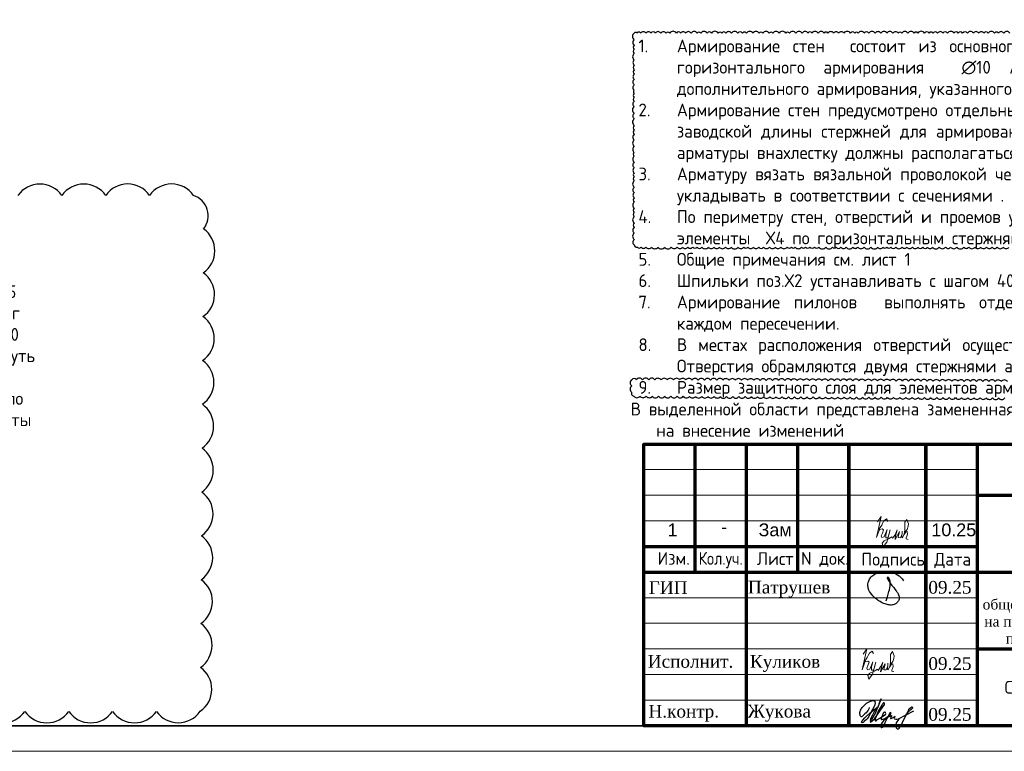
# Model space of a CAD drawing. Header units: millimetres. Extents: x 247266 to 730847, y -636031 to 10052.
# Tile 84 of 196: x 553470 to 572686, y -395758 to -381470. Entities that reach past the tile are written whole.
import ezdxf
from ezdxf import colors
from ezdxf.entities.mleader import LeaderData, LeaderLine
from ezdxf.enums import TextEntityAlignment as Align
from ezdxf.math import Vec2, Vec3

# ---------------------------------------------------------------- set-up
doc = ezdxf.new("R2010")
doc.units = ezdxf.units.MM
for name, color, linetype in [('PDF7_Text', 7, 'Continuous'), ('PDF8_Text', 7, 'Continuous'), ('Исправления', 1, 'Continuous'), ('РАЗМЕРЫ', 7, 'Continuous'), ('Рамка печать', 7, 'Continuous'), ('ТОЛСТЫЕ_ОСНОВНЫЕ', 7, 'Continuous')]:
    doc.layers.add(name, color=color, linetype=linetype)
for name, color, linetype, lineweight in [('Выноски', 7, 'Continuous', 20), ('подоснова', 7, 'Continuous', 5), ('размер', 7, 'Continuous', 25), ('Рамка', 7, 'Continuous', 70), ('Текст', 7, 'Continuous', 25), ('ТОНКИЕ', 7, 'Continuous', 9)]:
    doc.layers.add(name, color=color, linetype=linetype, lineweight=lineweight)
doc.styles.add('GOST-2.304_Type-B', font='GOST_Common.ttf')
doc.styles.add('PDF Times New Roman', font='times.ttf')
doc.styles.get("Standard").update_dxf_attribs({"font": 'arial.ttf'})
doc.styles.add('ГОСТ', font='GOST_Common.ttf')

# ---------------------------------------------------------------- blocks, each defined once
blk = doc.blocks.new('*U3687')
at = {"layer": 'ТОЛСТЫЕ_ОСНОВНЫЕ', "lineweight": 35}
blk.add_lwpolyline([(20, 5), (589, 5), (589, 415), (20, 415)], close=True, dxfattribs=at)
at = {"layer": 'ТОНКИЕ'}
blk.add_lwpolyline([(0, 0), (594, 0), (594, 420), (0, 420)], close=True, dxfattribs=at)
blk = doc.blocks.new('11')
at = {"layer": 'Выноски'}
for p, q in [((47885, 66608), (47944, 66700)), ((47944, 66700), (47962, 66737)), ((47962, 66737), (47989, 66781)), ((47989, 66781), (48016, 66806)), ((48016, 66806), (48038, 66823)), ((48038, 66823), (48060, 66786)), ((48060, 66786), (48058, 66769))]:
    blk.add_line(p, q, dxfattribs=at)
blk.add_lwpolyline([(47863, 66761), (47937, 66865), (47843, 66458), (47885, 66564), (47905, 66616), (47954, 66628), (47979, 66606), (47957, 66539), (47937, 66487), (47947, 66458), (47991, 66470), (48051, 66611), (48041, 66569), (48023, 66505), (48023, 66448), (48065, 66448), (48090, 66529), (48110, 66608), (48043, 66369), (47972, 66275), (47954, 66344), (47991, 66389), (48078, 66431), (48142, 66470), (48154, 66441), (48204, 66512), (48246, 66606), (48209, 66455), (48204, 66418), (48295, 66574), (48265, 66463), (48265, 66455), (48312, 66453), (48342, 66529), (48347, 66584), (48337, 66465), (48349, 66453), (48401, 66569), (48443, 66616), (48461, 66678), (48466, 66727), (48436, 66811), (48399, 66754), (48399, 66618), (48389, 66549), (48374, 66507), (48416, 66564), (48441, 66576), (48451, 66524), (48433, 66482), (48419, 66453), (48424, 66428), (48458, 66421)], dxfattribs=at)
blk = doc.blocks.new('яяя')
at = {"lineweight": 30}
for points in [[(345424, 110432), (345425, 110410), (345424, 110397), (345417, 110379), (345406, 110350), (345390, 110319), (345357, 110275), (345310, 110221), (345265, 110176), (345198, 110110), (345161, 110077), (345133, 110066), (345116, 110066), (345102, 110075), (345090, 110091), (345082, 110115), (345074, 110146), (345066, 110182), (345064, 110206), (345067, 110234), (345077, 110278), (345095, 110320), (345114, 110361), (345134, 110395), (345159, 110428), (345195, 110469), (345228, 110506), (345284, 110560), (345331, 110595), (345379, 110625), (345435, 110648), (345486, 110670), (345532, 110686), (345573, 110696), (345605, 110698), (345621, 110695), (345635, 110687), (345648, 110671), (345656, 110649), (345659, 110625), (345659, 110583), (345656, 110553), (345647, 110523), (345635, 110489), (345387, 110033), (345349, 109985), (345311, 109948), (345247, 109889), (345209, 109858), (345192, 109844), (345180, 109837), (345157, 109833), (345150, 109835), (345140, 109842), (345135, 109856), (345138, 109881), (345148, 109892), (345183, 109930), (345267, 110024), (345343, 110105), (345455, 110213), (345617, 110343), (345775, 110456), (345811, 110526), (345838, 110607), (345890, 110740), (345902, 110771), (345698, 110295), (345672, 110226), (345626, 110132), (345572, 110032), (345518, 109953), (345481, 109918), (345497, 110001), (345567, 110147), (345655, 110301), (345760, 110442)], [(345481, 109918), (345476, 109896), (345475, 109874), (345485, 109861), (345506, 109866), (345539, 109891), (345632, 109983), (345968, 110450), (346022, 110527), (346029, 110560), (346027, 110579), (346026, 110590), (346010, 110605), (345993, 110609), (345975, 110601), (345962, 110584), (345954, 110562), (345857, 110421), (345783, 110292), (345741, 110183), (345701, 110079), (345665, 109985), (345660, 109952), (345666, 109929), (345669, 109915), (345682, 109910), (345702, 109914), (345735, 109941), (345846, 110007), (346065, 110160), (346075, 110193), (346070, 110217), (346066, 110236), (346052, 110241), (346030, 110241), (346007, 110228), (345978, 110203), (345960, 110164), (345892, 110010), (345895, 109986), (345904, 109966), (345925, 109964), (345969, 109968), (346045, 110000), (346218, 110114), (346261, 110154), (346280, 110184), (346282, 110210), (346278, 110225), (346263, 110229), (346241, 110222), (346220, 110198), (346162, 110049), (345989, 109904), (345932, 109849), (345906, 109805), (345891, 109739), (345890, 109690), (345899, 109652), (345924, 109647), (345956, 109655), (345980, 109674), (346058, 109838), (346158, 110046), (346261, 110098), (346314, 110120), (346292, 110079), (346269, 110036), (346261, 110008), (346267, 109998), (346293, 109998), (346363, 110039), (346445, 110095), (346421, 110068), (346414, 110040), (346407, 110011), (346416, 109990), (346466, 109972), (346509, 109977), (346574, 109984), (347172, 110293)], [(346586, 109971), (346543, 109917), (346509, 109873), (346489, 109825), (346475, 109767), (346472, 109710), (346478, 109675), (346485, 109641), (346501, 109621), (346517, 109602), (346542, 109589), (346568, 109592), (346605, 109620), (346680, 109731), (346736, 109842), (346865, 110115), (346962, 110290), (346969, 110318), (346979, 110360), (347013, 110403), (347056, 110434), (347091, 110450), (347109, 110450), (347121, 110434), (347115, 110405), (347072, 110355), (347012, 110307), (346924, 110222)]]:
    blk.add_lwpolyline(points, dxfattribs=at)
blk = doc.blocks.new('Патрушев')
at = {"color": 5, "lineweight": 25}
blk.add_lwpolyline([(58.5, -35.09), (59.7, -31.98), (60.22, -29.81), (60.47, -28.76), (60.76, -27.56), (61.06, -26.32), (61.37, -24.67), (61.64, -22.98), (61.77, -21.63), (61.83, -20.46), (61.74, -19.5), (61.5, -18.56), (61.27, -17.93), (60.96, -17.34), (60.63, -16.86), (60.45, -16.66), (60.39, -16.62), (60.25, -16.53), (60.03, -16.42), (59.74, -16.36), (59.56, -16.39), (59.41, -16.5), (59.32, -16.73), (59.32, -16.96), (59.41, -17.15), (61.8, -21.04), (63.12, -22.91), (63.7, -23.61), (64.53, -24.59), (65.48, -25.87), (66.43, -27.07), (66.87, -27.73), (67.42, -28.44), (67.68, -28.93), (68, -29.52), (68.38, -30.41), (68.65, -31), (68.82, -31.71), (68.89, -32.2), (68.93, -32.68), (68.9, -33.35), (68.81, -33.79), (68.57, -34.59), (68.27, -35.18), (67.92, -35.7), (67.56, -36.23), (66.92, -36.75), (66.44, -37.14), (65.93, -37.49), (65.34, -37.85), (64.79, -38.12), (64.12, -38.33), (63.56, -38.4), (62.54, -38.51), (61.58, -38.47), (60.89, -38.38), (60.1, -38.27), (59.25, -38.05), (58.41, -37.75), (57.66, -37.55), (56.61, -37.27), (55.88, -36.92), (54.92, -36.35), (53.85, -35.72), (53.05, -35.25), (52.17, -34.73), (51.27, -34.08), (50.13, -33.27), (49.09, -32.31), (47.96, -31.09), (47.07, -29.92), (46.05, -28.68), (45.23, -27.65), (44.74, -26.54), (44.28, -25.09), (44.05, -24.29), (43.98, -23.29), (43.94, -22.47), (43.99, -21.49), (44.18, -20.57), (44.46, -19.97), (44.74, -19.1), (45.02, -18.24), (45.49, -17.42), (45.85, -16.92), (46.39, -16.14), (46.99, -15.53), (47.83, -14.81), (48.65, -14.29), (49.43, -13.79), (50.53, -13.27), (51.57, -12.89), (52.65, -12.48), (54.17, -12.1), (55.44, -11.87), (56.95, -11.79), (58.35, -11.79), (59.63, -11.91), (61, -12.05), (62.71, -12.35), (64.46, -12.88), (66.16, -13.58), (67.55, -14.27), (68.88, -15.13), (70.02, -16.25), (71.14, -17.49), (71.67, -18.26), (72.28, -19.27)], dxfattribs=at)
blk = doc.blocks.new('штамп кж1.1')
at = {"layer": 'Рамка печать', "lineweight": 20}
h = blk.add_hatch(color=0, dxfattribs=at)
h.paths.add_polyline_path([(419458, -85094), (419234, -85094), (418867, -85370), (418867, -85094), (418712, -85094), (418712, -85757), (418867, -85757), (418867, -85466), (419264, -85757), (419512, -85757), (419019, -85406)])
h.paths.add_polyline_path([(419737, -85219), (420175, -85219), (420175, -85757), (420329, -85757), (420329, -85094), (420165, -85094), (419583, -85094), (419583, -85251), (419583, -85757), (419737, -85757)])
h.paths.add_polyline_path([(421451, -85091), (421295, -85091), (421295, -85754), (421451, -85754), (421451, -85462), (421847, -85754), (422095, -85754), (421602, -85403), (422041, -85091), (421818, -85091), (421451, -85367)])
blk.add_hatch(color=204, dxfattribs=at).paths.add_polyline_path([(421166, -85165), (421164, -85157), (421161, -85151), (421158, -85145), (421154, -85139), (421151, -85134), (421147, -85129), (421143, -85124), (421139, -85120), (421133, -85117), (421128, -85113), (421122, -85109), (421115, -85107), (421108, -85104), (421100, -85101), (421093, -85099), (421075, -85096), (421056, -85093), (421035, -85092), (421012, -85091), (420617, -85091), (420594, -85092), (420573, -85093), (420553, -85096), (420536, -85099), (420528, -85102), (420521, -85104), (420514, -85107), (420508, -85110), (420502, -85113), (420496, -85117), (420491, -85120), (420486, -85124), (420482, -85129), (420478, -85134), (420474, -85139), (420471, -85145), (420468, -85151), (420466, -85158), (420463, -85165), (420461, -85172), (420457, -85188), (420455, -85206), (420453, -85226), (420453, -85248), (420453, -85596), (420453, -85618), (420455, -85638), (420457, -85656), (420461, -85673), (420463, -85680), (420466, -85687), (420468, -85694), (420471, -85700), (420474, -85705), (420478, -85711), (420482, -85716), (420486, -85720), (420491, -85725), (420496, -85728), (420502, -85731), (420508, -85735), (420514, -85738), (420521, -85740), (420528, -85743), (420536, -85745), (420553, -85749), (420573, -85751), (420594, -85753), (420617, -85754), (421012, -85754), (421035, -85753), (421056, -85752), (421075, -85749), (421092, -85746), (421100, -85743), (421108, -85741), (421115, -85738), (421122, -85735), (421128, -85732), (421133, -85728), (421139, -85725), (421143, -85720), (421147, -85716), (421151, -85711), (421154, -85706), (421158, -85700), (421161, -85694), (421164, -85688), (421166, -85680), (421169, -85673), (421172, -85656), (421175, -85639), (421176, -85618), (421177, -85596), (421177, -85487), (421022, -85487), (421022, -85576), (421022, -85582), (421021, -85588), (421020, -85594), (421019, -85599), (421017, -85604), (421015, -85608), (421012, -85612), (421008, -85616), (421005, -85619), (421001, -85622), (420996, -85624), (420991, -85626), (420987, -85627), (420981, -85628), (420974, -85628), (420968, -85629), (420649, -85629), (420644, -85628), (420639, -85628), (420635, -85626), (420631, -85624), (420627, -85621), (420624, -85618), (420620, -85615), (420617, -85611), (420615, -85607), (420613, -85603), (420611, -85598), (420609, -85593), (420607, -85584), (420607, -85574), (420607, -85256), (420607, -85250), (420607, -85245), (420609, -85240), (420610, -85235), (420611, -85231), (420613, -85228), (420616, -85225), (420619, -85221), (420622, -85218), (420626, -85216), (420630, -85214), (420634, -85212), (420639, -85211), (420643, -85210), (420649, -85210), (420654, -85210), (420968, -85210), (420974, -85210), (420981, -85210), (420986, -85212), (420991, -85213), (420996, -85215), (421000, -85217), (421004, -85220), (421008, -85223), (421011, -85227), (421014, -85231), (421017, -85235), (421019, -85240), (421020, -85245), (421021, -85250), (421022, -85257), (421022, -85263), (421022, -85336), (421177, -85336), (421177, -85248), (421176, -85226), (421175, -85206), (421172, -85188), (421168, -85172)])
at = {"layer": 'Рамка', "color": 7}
for p, q in [((405358, -83134), (405358, -80634)), ((407358, -83134), (407358, -80634)), ((410858, -81634), (422858, -81634)), ((404358, -82634), (410858, -82634)), ((404358, -83134), (422858, -83134)), ((419358, -83134), (419358, -84634)), ((420858, -83134), (420858, -84634)), ((417858, -83634), (422858, -83634)), ((417858, -83634), (422858, -83634)), ((410858, -84634), (422858, -84634))]:
    blk.add_line(p, q, dxfattribs=at)
at = {"layer": 'Рамка'}
for p, q in [((406358, -86134), (406358, -80634)), ((408358, -86134), (408358, -80634)), ((408358, -80634), (408358, -86134)), ((409858, -80634), (409858, -86134)), ((409858, -86134), (409858, -80634)), ((410858, -80634), (410858, -86134)), ((417858, -83134), (417858, -86134))]:
    blk.add_line(p, q, dxfattribs=at)
at = {"layer": 'Рамка', "color": 7, "lineweight": 15}
for p, q in [((404358, -81134), (410858, -81134)), ((404358, -81634), (410858, -81634)), ((404358, -82134), (410858, -82134)), ((404358, -83634), (410858, -83634)), ((404358, -84134), (410858, -84134)), ((404358, -84634), (410858, -84634)), ((404358, -85134), (410858, -85134)), ((404358, -85634), (410858, -85634))]:
    blk.add_line(p, q, dxfattribs=at)
at = {"layer": 'Рамка'}
blk.add_lwpolyline([(422858, -86134), (404358, -86134), (404358, -80634), (422858, -80634)], close=True, dxfattribs=at)
at = {"layer": 'Рамка печать', "color": 0, "lineweight": 20}
for points in [[(418712, -85757), (418712, -85094), (418867, -85094), (418867, -85370), (419234, -85094), (419458, -85094), (419019, -85406), (419512, -85757), (419264, -85757), (418867, -85466), (418867, -85757), (418712, -85757)], [(419737, -85757), (419737, -85219), (420175, -85219), (420175, -85757), (420329, -85757), (420329, -85094), (420165, -85094), (419583, -85094), (419583, -85251), (419583, -85757), (419737, -85757)], [(421295, -85754), (421295, -85091), (421451, -85091), (421451, -85367), (421818, -85091), (422041, -85091), (421602, -85403), (422095, -85754), (421847, -85754), (421451, -85462), (421451, -85754), (421295, -85754)]]:
    blk.add_lwpolyline(points, close=True, dxfattribs=at)
at = {"color": 5, "xscale": 24.5, "yscale": 24.5, "zscale": 24.5}
blk.add_blockref('Патрушев', (407651, -82836), dxfattribs=at)
at = {"color": 2, "lineweight": 60, "xscale": 0.5, "yscale": 0.5, "zscale": 0.5}
blk.add_blockref('яяя', (236038, -140993), dxfattribs=at)
at = {"layer": 'Выноски', "color": 0}
blk.add_blockref('11', (360773, -151499), dxfattribs=at)
at = {"layer": 'PDF7_Text', "char_height": 248, "attachment_point": 7, "style": 'PDF Times New Roman'}
for s, insert in [('Патрушев', (406387, -83634)), ('09.25', (409908, -83561)), ('09.25', (409908, -85050)), ('Жукова', (406381, -86056)), ('09.25', (409908, -86042))]:
    blk.add_mtext(s, dxfattribs=dict(at, insert=insert))
at = {"layer": 'PDF7_Text', "insert": (406426, -85084), "char_height": 247.95, "attachment_point": 7, "style": 'PDF Times New Roman'}
blk.add_mtext_dynamic_manual_height_columns('{\\C256;Куликов}', width=2000, gutter_width=1250, heights=[0], dxfattribs=at)
at = {"layer": 'PDF8_Text', "char_height": 248, "attachment_point": 7, "style": 'PDF Times New Roman'}
for s, insert in [('ГИП', (404451, -83561)), ('Исполнит.', (404432, -85007)), ('Н.контр.', (404445, -86056))]:
    blk.add_mtext(s, dxfattribs=dict(at, insert=insert))
at = {"layer": 'Текст', "color": 7, "style": 'ГОСТ'}
blk.add_text('24-04-КЖ.2-3.1', height=350, dxfattribs=at).set_placement((417259, -81103), align=Align.MIDDLE_CENTER)
for s, p in [('Изм.', (404622, -82993)), ('Лист', (406561, -82996)), ('N док.', (407423, -82993)), ('Подпись', (408601, -83008)), ('Дата', (410023, -83008)), ('Стадия', (418009, -83534)), ('Лист', (419758, -83534)), ('Листов', (421350, -83534)), ('Р', (418530, -84272))]:
    blk.add_text(s, height=250, dxfattribs=at).set_placement(p)
at = {"layer": 'Текст', "color": 7, "style": 'ГОСТ', "width": 0.9}
blk.add_text('Кол.уч.', height=250, dxfattribs=at).set_placement((405423, -82992))
at = {"layer": 'Текст', "color": 7, "attachment_point": 1, "style": 'ГОСТ'}
for s, width, heights, insert, char_height in [('\\pxqc;{\\fTimes New Roman|b0|i0|c204|p18;\\C256;Строительство жилого комплекса со  встроенными помещениями общественного-делового, коммерческого назначения и поликлиническим учреждением по адресу: г. Чита, ул. 1-я Коллективная}', 11543.07, [0], (411117, -81801), 250), ('\\pxqc;{\\fTimes New Roman|b0|i0|c204|p18;\\C256;Жилой дом со встроенными помещениями общественно-делового и коммерческого назначения на первом этаже здания и встроенно-пристроенным поликлиническим учреждением (поз. 2.2-2.3)\\P}', 7000, [1500], (410844, -83331), 200)]:
    blk.add_mtext_dynamic_manual_height_columns(s, width=width, gutter_width=12.5, heights=heights, dxfattribs=dict(at, insert=insert, char_height=char_height))
blk = doc.blocks.new('_None')

msp = doc.modelspace()

# ---------------------------------------------------------------- linework, layer by layer
at = {"layer": 'Исправления'}
for points in [[(572793.97, -381731.58, 0.52056705), (572677.69, -381731.58, 0.52056705), (572570.85, -381731.58, 0.52056705), (572496.62, -381731.58, 0.52056705), (572368.87, -381731.58, 0.52056705), (572287.39, -381731.58, 0.52056705), (572187.39, -381731.58, 0.52056705), (572083.33, -381731.58, 0.52056705), (571966.65, -381731.58, 0.52056705), (571873.02, -381731.58, 0.52056705), (571788.89, -381731.58, 0.52056705), (571704.5, -381731.58, 0.52056705), (571576.8, -381731.58, 0.52056705), (571489.33, -381731.58, 0.52056705), (571382.91, -381731.58, 0.52056705), (571297.02, -381731.58, 0.52056705), (571218.37, -381731.58, 0.52056705), (571131.79, -381731.58, 0.52056705), (571000.31, -381731.58, 0.52056705), (570924.9, -381731.58, 0.52056705), (570804.68, -381731.58, 0.52056705), (570686.07, -381731.58, 0.52056705), (570615.52, -381731.58, 0.52056705), (570512.09, -381731.58, 0.52056705), (570396.91, -381731.58, 0.52056705), (570277.68, -381731.58, 0.52056705), (570166.41, -381731.58, 0.52056705), (570043.48, -381731.58, 0.52056705), (569953.33, -381731.58, 0.52056705), (569834.81, -381731.58, 0.52056705), (569767.87, -381731.58, 0.52056705), (569684.48, -381731.58, 0.52056705), (569555.86, -381731.58, 0.52056705), (569452.32, -381731.58, 0.52056705), (569355.12, -381731.58, 0.52056705), (569244.81, -381731.58, 0.52056705), (569170.75, -381731.58, 0.52056705), (569053.39, -381731.58, 0.52056705), (568934.39, -381731.58, 0.52056705), (568853.66, -381731.58, 0.52056705), (568741.95, -381731.58, 0.52056705), (568619.99, -381731.58, 0.52056705), (568493.42, -381731.58, 0.52056705), (568421.74, -381731.58, 0.52056705), (568290.38, -381731.58, 0.52056705), (568171.97, -381731.58, 0.52056705), (568099.67, -381731.58, 0.52056705), (567973.98, -381731.58, 0.52056705), (567901.1, -381731.58, 0.52056705), (567782.84, -381731.58, 0.52056705), (567655.13, -381731.58, 0.52056705), (567578.63, -381731.58, 0.52056705), (567488.28, -381731.58, 0.52056705), (567361.73, -381731.58, 0.52056705), (567252.37, -381731.58, 0.52056705), (567173.02, -381731.58, 0.52056705), (567103.23, -381731.58, 0.52056705), (566973.13, -381731.58, 0.52056705), (566884.18, -381731.58, 0.52056705), (566761.63, -381731.58, 0.52056705), (566692.23, -381731.58, 0.52056705), (566573.95, -381731.58, 0.52056705), (566467.83, -381731.58, 0.52056705), (566370.42, -381731.58, 0.52056705), (566285.8, -381731.58, 0.52056705), (566155.89, -381731.58, 0.52056705), (566086.6, -381731.58, 0.52056705), (565982.68, -381731.58, 0.52056705), (565876.4, -381731.58, 0.52056705), (565789.62, -381731.58, 0.52056705), (565692.74, -381731.58, 0.52056705), (565590.49, -381731.58, 0.52056705), (565516.12, -381731.58, 0.52056705), (565464.84, -381731.58, 0.52056705), (565464.84, -381862.83, 0.52056705), (565464.84, -381968.67, 0.52056705), (565464.84, -382050.76, 0.52056705), (565464.84, -382130.53, 0.52056705), (565464.84, -382258.38, 0.52056705), (565464.84, -382357.44, 0.52056705), (565464.84, -382446.92, 0.52056705), (565464.84, -382535.2, 0.52056705), (565464.84, -382636.79, 0.52056705), (565464.84, -382742.98, 0.52056705), (565464.84, -382847.44, 0.52056705), (565464.84, -382917.22, 0.52056705), (565464.84, -382988.33, 0.52056705), (565464.84, -383063.77, 0.52056705), (565464.84, -383167.29, 0.52056705), (565464.84, -383298.73, 0.52056705), (565464.84, -383403.83, 0.52056705), (565464.84, -383534.14, 0.52056705), (565464.84, -383628.23, 0.52056705), (565464.84, -383712.14, 0.52056705), (565464.84, -383818.11, 0.52056705), (565464.84, -383945.08, 0.52056705), (565464.84, -384062.37, 0.52056705), (565464.84, -384137.26, 0.52056705), (565464.84, -384254.85, 0.52056705), (565464.84, -384361.03, 0.52056705), (565464.84, -384461.7, 0.52056705), (565464.84, -384534.03, 0.52056705), (565464.84, -384618.18, 0.52056705), (565464.84, -384742.99, 0.52056705), (565464.84, -384848.06, 0.52056705), (565464.84, -384947.24, 0.52056705), (565464.84, -385034.55, 0.52056705), (565464.84, -385154.1, 0.52056705), (565464.84, -385229.6, 0.52056705), (565464.84, -385318.31, 0.52056705), (565464.84, -385440.38, 0.52056705), (565464.84, -385528, 0.52056705), (565464.84, -385634.97, 0.52056705), (565464.84, -385763.98, 0.52056705), (565464.84, -385868.94, 0.52056705), (565526.09, -385911.5, 0.52056705), (565594.74, -385911.5, 0.52056705), (565693.44, -385911.5, 0.52056705), (565801.89, -385911.5, 0.52056705), (565927.45, -385911.5, 0.52056705), (566057.7, -385911.5, 0.52056705), (566187.09, -385911.5, 0.52056705), (566302.46, -385911.5, 0.52056705), (566407.33, -385911.5, 0.52056705), (566508.43, -385911.5, 0.52056705), (566605.32, -385911.5, 0.52056705), (566692.15, -385911.5, 0.52056705), (566784.82, -385911.5, 0.52056705), (566910.39, -385911.5, 0.52056705), (567020.38, -385911.5, 0.52056705), (567124.72, -385911.5, 0.52056705), (567245.59, -385911.5, 0.52056705), (567357.49, -385911.5, 0.52056705), (567489.59, -385911.5, 0.52056705), (567602.71, -385911.5, 0.52056705), (567683.54, -385911.5, 0.52056705), (567788.55, -385911.5, 0.52056705), (567893.2, -385911.5, 0.52056705), (567986.77, -385911.5, 0.52056705), (568103.96, -385911.5, 0.52056705), (568217.51, -385911.5, 0.52056705), (568325.11, -385911.5, 0.52056705), (568446.6, -385911.5, 0.52056705), (568535.45, -385911.5, 0.52056705), (568603.8, -385911.5, 0.52056705), (568729.54, -385911.5, 0.52056705), (568806.95, -385911.5, 0.52056705), (568889.8, -385911.5, 0.52056705), (568979.06, -385911.5, 0.52056705), (569068.79, -385911.5, 0.52056705), (569200.73, -385911.5, 0.52056705), (569333.75, -385911.5, 0.52056705), (569404.78, -385911.5, 0.52056705), (569498.43, -385911.5, 0.52056705), (569599.71, -385911.5, 0.52056705), (569728.44, -385911.5, 0.52056705), (569826.76, -385911.5, 0.52056705), (569951.59, -385911.5, 0.52056705), (570084.42, -385911.5, 0.52056705), (570217.32, -385911.5, 0.52056705), (570317.81, -385911.5, 0.52056705), (570392.27, -385911.5, 0.52056705), (570473.99, -385911.5, 0.52056705), (570568.06, -385911.5, 0.52056705), (570691.32, -385911.5, 0.52056705), (570789.13, -385911.5, 0.52056705), (570894.22, -385911.5, 0.52056705), (570999.51, -385911.5, 0.52056705), (571093.61, -385911.5, 0.52056705), (571186.41, -385911.5, 0.52056705), (571287.79, -385911.5, 0.52056705), (571415.76, -385911.5, 0.52056705), (571541.14, -385911.5, 0.52056705), (571640.21, -385911.5, 0.52056705), (571761.71, -385911.5, 0.52056705), (571894.95, -385911.5, 0.52056705), (571993.75, -385911.5, 0.52056705), (572113.27, -385911.5, 0.52056705), (572225.78, -385911.5, 0.52056705), (572338.37, -385911.5, 0.52056705), (572446.8, -385911.5, 0.52056705), (572546.62, -385911.5, 0.52056705), (572667.43, -385911.5, 0.52056705), (572777.5, -385911.5, 0.52056705)], [(572748.5, -388537.19, 0.52056705), (572627.78, -388536.6, 0.52056705), (572507.07, -388536, 0.52056705), (572386.35, -388535.41, 0.52056705), (572265.64, -388534.82, 0.52056705), (572144.92, -388534.22, 0.52056705), (572024.2, -388533.63, 0.52056705), (571903.49, -388533.04, 0.52056705), (571782.77, -388532.44, 0.52056705), (571662.06, -388531.85, 0.52056705), (571541.34, -388531.25, 0.52056705), (571420.62, -388530.66, 0.52056705), (571299.91, -388530.07, 0.52056705), (571179.19, -388529.47, 0.52056705), (571058.48, -388528.88, 0.52056705), (570937.76, -388528.29, 0.52056705), (570817.05, -388527.69, 0.52056705), (570696.33, -388527.1, 0.52056705), (570575.61, -388526.51, 0.52056705), (570454.9, -388525.91, 0.52056705), (570334.18, -388525.32, 0.52056705), (570213.47, -388524.73, 0.52056705), (570092.75, -388524.13, 0.52056705), (569972.03, -388523.54, 0.52056705), (569851.32, -388522.94, 0.52056705), (569730.6, -388522.35, 0.52056705), (569609.89, -388521.76, 0.52056705), (569489.17, -388521.16, 0.52056705), (569368.46, -388520.57, 0.52056705), (569247.74, -388519.98, 0.52056705), (569127.02, -388519.38, 0.52056705), (569006.31, -388518.79, 0.52056705), (568885.59, -388518.2, 0.52056705), (568764.88, -388517.6, 0.52056705), (568644.16, -388517.01, 0.52056705), (568523.44, -388516.42, 0.52056705), (568402.73, -388515.82, 0.52056705), (568282.01, -388515.23, 0.52056705), (568161.3, -388514.63, 0.52056705), (568040.58, -388514.04, 0.52056705), (567919.86, -388513.45, 0.52056705), (567799.15, -388512.85, 0.52056705), (567678.43, -388512.26, 0.52056705), (567557.72, -388511.67, 0.52056705), (567437, -388511.07, 0.52056705), (567316.29, -388510.48, 0.52056705), (567195.57, -388509.89, 0.52056705), (567074.85, -388509.29, 0.52056705), (566954.14, -388508.7, 0.52056705), (566833.42, -388508.1, 0.52056705), (566712.71, -388507.51, 0.52056705), (566591.99, -388506.92, 0.52056705), (566471.27, -388506.32, 0.52056705), (566350.56, -388505.73, 0.52056705), (566229.84, -388505.14, 0.52056705), (566109.13, -388504.54, 0.52056705), (565988.41, -388503.95, 0.52056705), (565867.69, -388503.36, 0.52056705), (565746.98, -388502.76, 0.52056705), (565626.26, -388502.17, 0.52056705), (565505.55, -388501.58, 0.52056705), (565417.1, -388501.14, 0.52056705), (565415.2, -388621.84, 0.52056705), (565413.29, -388742.55, 0.52056705), (565454.77, -388820.76, 0.52056705), (565575.48, -388821.35, 0.52056705), (565696.2, -388821.94, 0.52056705), (565816.91, -388822.54, 0.52056705), (565937.63, -388823.13, 0.52056705), (566058.34, -388823.73, 0.52056705), (566179.06, -388824.32, 0.52056705), (566299.78, -388824.91, 0.52056705), (566420.49, -388825.51, 0.52056705), (566541.21, -388826.1, 0.52056705), (566661.92, -388826.69, 0.52056705), (566782.64, -388827.29, 0.52056705), (566903.36, -388827.88, 0.52056705), (567024.07, -388828.47, 0.52056705), (567144.79, -388829.07, 0.52056705), (567265.5, -388829.66, 0.52056705), (567386.22, -388830.25, 0.52056705), (567506.94, -388830.85, 0.52056705), (567627.65, -388831.44, 0.52056705), (567748.37, -388832.04, 0.52056705), (567869.08, -388832.63, 0.52056705), (567989.8, -388833.22, 0.52056705), (568110.51, -388833.82, 0.52056705), (568231.23, -388834.41, 0.52056705), (568351.95, -388835, 0.52056705), (568472.66, -388835.6, 0.52056705), (568593.38, -388836.19, 0.52056705), (568714.09, -388836.78, 0.52056705), (568834.81, -388837.38, 0.52056705), (568955.53, -388837.97, 0.52056705), (569076.24, -388838.56, 0.52056705), (569196.96, -388839.16, 0.52056705), (569317.67, -388839.75, 0.52056705), (569438.39, -388840.35, 0.52056705), (569559.11, -388840.94, 0.52056705), (569679.82, -388841.53, 0.52056705), (569800.54, -388842.13, 0.52056705), (569921.25, -388842.72, 0.52056705), (570041.97, -388843.31, 0.52056705), (570162.68, -388843.91, 0.52056705), (570283.4, -388844.5, 0.52056705), (570404.12, -388845.09, 0.52056705), (570524.83, -388845.69, 0.52056705), (570645.55, -388846.28, 0.52056705), (570766.26, -388846.88, 0.52056705), (570886.98, -388847.47, 0.52056705), (571007.7, -388848.06, 0.52056705), (571128.41, -388848.66, 0.52056705), (571249.13, -388849.25, 0.52056705), (571369.84, -388849.84, 0.52056705), (571490.56, -388850.44, 0.52056705), (571611.27, -388851.03, 0.52056705), (571731.99, -388851.62, 0.52056705), (571852.71, -388852.22, 0.52056705), (571973.42, -388852.81, 0.52056705), (572094.14, -388853.4, 0.52056705), (572214.85, -388854, 0.52056705), (572335.57, -388854.59, 0.52056705), (572456.29, -388855.19, 0.52056705), (572577, -388855.78, 0.52056705), (572697.72, -388856.37, 0.52056705)]]:
    msp.add_lwpolyline(points, format="xyb", dxfattribs=at)
at = {"layer": 'Исправления', "elevation": 3100}
msp.add_lwpolyline([(552714.16, -394978.87, 0.52056705), (553570.42, -394978.47, 0.52056705), (554426.69, -394978.08, 0.52056705), (555282.96, -394977.68, 0.52056705), (556139.22, -394977.28, 0.52056705), (556993.71, -394975.1, 0.52056705), (556999.63, -394118.85, 0.52056705), (557005.55, -393262.6, 0.52056705), (557011.46, -392406.36, 0.52056705), (557017.38, -391550.11, 0.52056705), (557023.3, -390693.86, 0.52056705), (557029.21, -389837.62, 0.52056705), (557035.13, -388981.37, 0.52056705), (557041.05, -388125.12, 0.52056705), (557046.96, -387268.88, 0.52056705), (557052.88, -386412.63, 0.52056705), (557058.8, -385556.38, 0.52056705), (556862.09, -384901.46, 0.52056705), (556005.82, -384901.86, 0.52056705), (555149.55, -384902.25, 0.52056705), (554293.29, -384902.65, 0.52056705), (553437.02, -384903.05, 0.52056705)], format="xyb", dxfattribs=at)

# ---------------------------------------------------------------- block references
at = {"xscale": 100, "yscale": 100, "zscale": 100}
msp.add_blockref('*U3687', (525254.49, -395757.64, 3100), dxfattribs=at)
at = {"layer": 'Выноски'}
msp.add_blockref('11', (522349.18, -458039.5), dxfattribs=at)
at = {"layer": 'размер'}
msp.add_blockref('штамп кж1.1', (161296.16, -309123.42, 3100), dxfattribs=at)

# ---------------------------------------------------------------- texts
at = {"ltscale": 100, "insert": (565546.66, -381857.51), "char_height": 250, "width": 17398.1241, "attachment_point": 1, "style": 'GOST-2.304_Type-B'}
msp.add_mtext('\\pxi-3,l3,qj,t3;{\\C7;1.^IАрмирование стен  состоит из основного вертикального армирования ∅12 А500С с шагом 200мм  и горизонтального армирования  ∅10 А500С с шагом 200мм с собдюдением зашитного слоя, и дополнительного армирования, указанного на схемах армирования.\\P2.^IАрмирование стен предусмотрено отдельными  стержнями заводской длины по осям Х и Y. При недостатке заводской длины стержней для армирования, стыки стержней осуществлять внахлестку без  сварки. Стыки арматуры внахлестку должны располагаться вразбежку (через шаг). См. деталь стыковки арматуры.\\P3.^IАрматуру вязать вязальной проволокой через пересечение.  Стержни основной и дополнительной арматуры укладывать в соответствии с сечениями .\\P4.^IПо периметру стен, отверстий и проемов у свободных концов основной арматуры устанавливить П-образные элементы  Х4 по горизонтальным стержням.\\P}5.^IОбщие примечания см. лист 1\\P6.^IШпильки поз.Х2 устанавливать с шагом 400 по вертикали и с шагом  400 по горизонтали.\\P7.^IАрмирование пилонов  выполнять отдельными стержнями. Арматуру вязать вязальной проволокой в каждом пересечении.\\P{\\C7;8.^IВ местах расположения отверстий осуществить прерывания основной и дополнительной сеток арматуры. Отверстия обрамляются двумя стержнями арматуры см. узел обрамления отверстий.\\P9.^IРазмер защитного слоя для элементов армирования составляет 30 мм}', dxfattribs=at)
at = {"layer": 'Исправления', "insert": (565394.46, -388949.22), "char_height": 250, "width": 18219.6597, "attachment_point": 1, "style": 'ГОСТ'}
msp.add_mtext('\\pxi-2,l2,sm1;В выделенной области представлена замененная ( актуальная) версия. Содержание изменения см. в листе разрешения на внесение изменений', dxfattribs=at)
at = {"layer": 'РАЗМЕРЫ', "char_height": 250, "width": 725.0085, "attachment_point": 1}
for s, insert in [('1', (566114.33, -391307.9)), ('-', (567161.86, -391249.51)), ('Зам', (567890.78, -391307.9)), ('10.25', (571263.42, -391307.9))]:
    msp.add_mtext(s, dxfattribs=dict(at, insert=insert))
at = {"layer": 'Текст', "insert": (572154.49, -393757.64, 3100), "char_height": 250, "attachment_point": 1, "style": 'ГОСТ'}
msp.add_mtext_dynamic_manual_height_columns('\\pxsm1.5,qc;\\PСечения стен с отм. +46,400 до +47,120', width=7000, gutter_width=12.5, heights=[1500], dxfattribs=at)

# ---------------------------------------------------------------- leaders
at = {"layer": 'подоснова'}
ml = msp.add_multileader_mtext('Standard', dxfattribs=at)
ml.set_content('X5 шаг 200\\Pзагнуть в тело плиты', color=256, style='GOST-2.304_Type-B')
ml.set_leader_properties(color=256, linetype='ByLayer', lineweight=15)
ml.set_arrow_properties(name='NONE')
ml.build(insert=Vec2(0, 0))
ml.multileader.update_dxf_attribs({"text_left_attachment_type": 6, "text_right_attachment_type": 6, "dogleg_length": 10, "arrow_head_size": 18})
ctx = ml.context
ctx.base_point, ctx.char_height, ctx.arrow_head_size, ctx.landing_gap_size, ctx.plane_origin = Vec3(551505.7, -386982.6, 3100), 250, 18, 20, Vec3(544485.47, -389184.58, 3100)
ctx.left_attachment, ctx.right_attachment, ctx.text_align_type = 6, 6, 1
notes = []
notes.append((ctx, [(0, (1, 1, 0), (551494.17, -386982.92, 3100), (1, 0), 10, [(0, [(548809.09, -388697.21, 3100)], 0, [])])]))
ctx.mtext.insert, ctx.mtext.width, ctx.mtext.alignment, ctx.mtext.flow_direction = Vec3(553210.36, -386657.6, 3100), 22.8978, 2, 5
for ctx, leaders in notes:
    for number, flags, end, landing, length, lines in leaders:
        leader = LeaderData()
        leader.index, (leader.has_last_leader_line, leader.has_dogleg_vector, leader.attachment_direction) = number, flags
        leader.last_leader_point, leader.dogleg_vector, leader.dogleg_length = Vec3(end), Vec3(landing), length
        for number, points, colour, breaks in lines:
            line = LeaderLine()
            line.index, line.vertices, line.color, line.breaks = number, Vec3.list(points), colors.encode_raw_color(colour), breaks
            leader.lines.append(line)
        ctx.leaders.append(leader)

doc.saveas('drawing.dxf')
